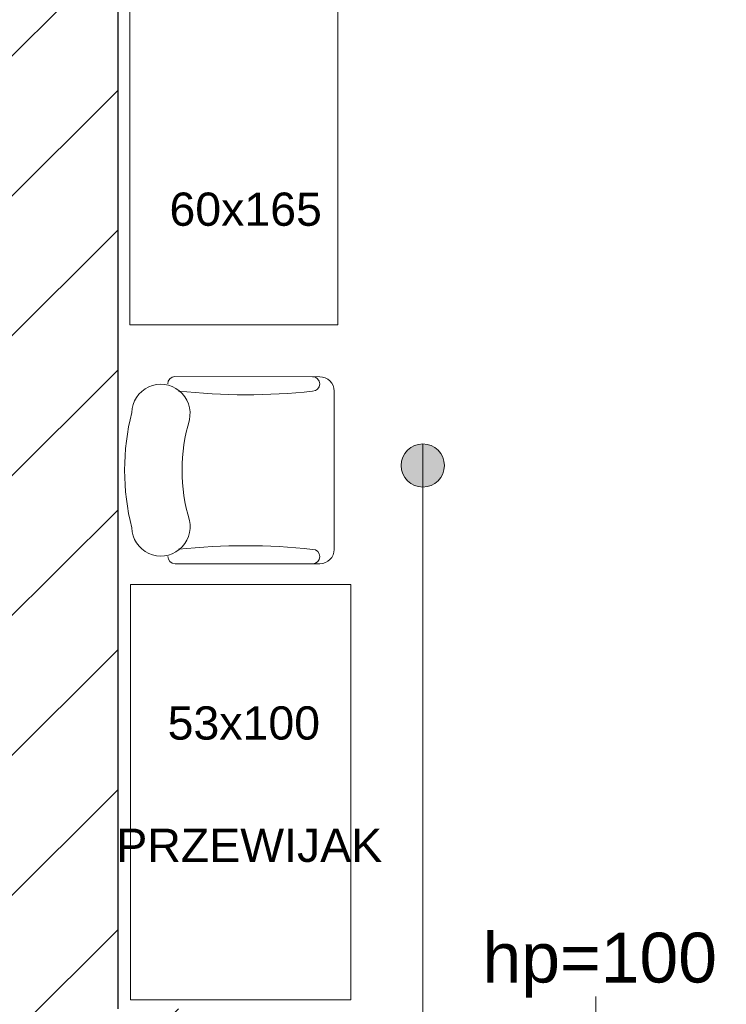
# Model space of a CAD drawing. Header units: millimetres. Extents: x 26866 to 1024070, y -428191 to 408885.
# Tile 215 of 248: x 211570 to 213270, y 388553 to 390923. Entities that reach past the tile are written whole.
import ezdxf

# ---------------------------------------------------------------- set-up
doc = ezdxf.new("R2010")
doc.units = ezdxf.units.MM
doc.header["$LTSCALE"] = 2
for name, color, linetype, lineweight in [('0_OPIS', 7, 'Continuous', 13), ('3DPLAN_A_TABELKA POMIESZCZEŃ', 7, 'Continuous', 0), ('A_STOL_OPIS', 55, 'Continuous', 5), ('A_ZESTAWIENIE STOLARKI', 3, 'Continuous', 15), ('AW_MEB_KUCH', 23, 'Continuous', 0), ('AW_WYM_WEW', 9, 'Continuous', 0), ('Opisy', 7, 'Continuous', 13)]:
    doc.layers.add(name, color=color, linetype=linetype, lineweight=lineweight)
for name, color, linetype in [('3DPLAN_A_KRESKOWANIE 1', 253, 'Continuous'), ('3DPLAN_A_OPIS', 8, 'Continuous'), ('3DPLAN_K_NOŚNA', 7, 'Continuous')]:
    doc.layers.add(name, color=color, linetype=linetype)
doc.styles.add('ARIAL', font='arial.ttf')
doc.styles.add('TABEL1', font='txt')
pattern_1 = [(45, (23044.838, -26883.88), (-16.83798, 16.83798), [])]

# ---------------------------------------------------------------- blocks, each defined once
blk = doc.blocks.new('sillon 1')
for p, q in [((-0.3048, -0.1525), (-0.3048, -0.1525)), ((0.3048, -0.1523), (0.3048, -0.1523)), ((-0.3305, -0.6887), (-0.3302, -0.1779)), ((0.3302, -0.1777), (0.3299, -0.6886)), ((0.2791, -0.7394), (-0.2797, -0.7395))]:
    blk.add_line(p, q)
for centre, radius, start, end in [((0.0002, -0.8255), 0.8255, 75.7655, 104.2656), ((-0.2003, -0.1283), 0.1029, 91.5852, 282.6959), ((0.2004, -0.1282), 0.1029, 257.3352, 88.4459), ((-0.3048, -0.1779), 0.0254, 90.0156, 180.0156), ((0.3048, -0.1777), 0.0254, 0.0156, 90.0156), ((-2.4547, -0.4252), 2.188, 353.7526, 6.1565), ((0.0002, -0.8382), 0.635, 73.7554, 106.2758), ((2.4544, -0.4285), 2.188, 173.7526, 186.1565), ((-0.3051, -0.6633), 0.0254, 180.0156, 0.0156), ((-0.2797, -0.6887), 0.0508, 180.0156, 270.0156), ((0.3045, -0.6632), 0.0254, 180.0156, 0.0156), ((0.2791, -0.6886), 0.0508, 270.0156, 0.0156)]:
    blk.add_arc(centre, radius, start, end)
blk = doc.blocks.new('kondygnacja -1')
at = {"layer": '3DPLAN_A_KRESKOWANIE 1'}
h = blk.add_hatch(dxfattribs=at)
h.set_pattern_fill('ANSI31', color=256, scale=7.5, style=0)
h.set_pattern_definition(pattern_1)
h.paths.add_polyline_path([(31677.49, -24430.84), (30214.87, -24430.84), (30214.87, -24470.84), (30429.61, -24470.84), (30429.61, -24477.84), (30447.61, -24477.84), (30447.61, -24818.84), (30476.61, -24818.84), (30476.61, -24470.84), (31012.61, -24470.84), (31012.61, -24478.84), (31079.61, -24478.84), (31079.61, -24470.84), (31638.61, -24470.84), (31638.61, -25036.84), (31079.61, -25036.84), (31079.61, -25028.84), (31012.61, -25028.84), (31012.61, -25036.84), (30611.38, -25036.84), (30611.38, -25072.84), (31023.61, -25072.84), (31034.61, -25082.84), (31034.61, -25330.84), (31023.61, -25340.84), (30831.4, -25340.84, -0.038531), (30832.58, -25356.18), (30832.58, -25371.84), (31079.61, -25371.84), (31079.61, -25072.84), (31638.61, -25072.84), (31638.61, -25943.84), (30832.58, -25943.84), (30832.58, -26009.84), (31677.49, -26009.84)])
h.paths.add_polyline_path([(30682.61, -26009.84), (30832.58, -26009.84), (30832.58, -25943.84), (30760.61, -25943.84), (30760.61, -25454.67), (30735.61, -25464.58), (30735.61, -25943.84), (30682.61, -25943.84)])
h.paths.add_polyline_path([(30679.61, -25371.84), (30735.61, -25371.84), (30735.61, -25464.58), (30760.61, -25454.67), (30760.61, -25371.84), (30832.58, -25371.84), (30832.58, -25356.18, 0.038531), (30831.4, -25340.84), (30679.61, -25340.84)])
h.paths.add_polyline_path([(30355.83, -25371.84), (30425.61, -25371.84), (30425.61, -25379.84), (30463.61, -25379.84), (30463.61, -25424.74), (30471.61, -25424.74), (30471.61, -25395.84), (30533.61, -25395.84), (30533.61, -25371.84), (30576.61, -25371.84), (30576.61, -25341.84), (30472.61, -25341.84), (30472.61, -25326.84), (30427.61, -25326.84), (30427.61, -25341.84), (30355.83, -25341.84)])
h.paths.add_polyline_path([(30456.61, -25936.84), (30425.61, -25936.84), (30425.61, -25945.84), (30380.61, -25945.84), (30380.61, -26009.84), (30512.61, -26009.84), (30512.61, -25943.84), (30466.61, -25943.84), (30466.61, -25712.84), (30456.61, -25712.84)])
h.paths.add_polyline_path([(28888.61, -25941.84), (28888.61, -26009.84), (29013.61, -26009.84), (29013.61, -25941.84)])
h.paths.add_polyline_path([(28591.17, -26009.84), (28591.17, -25944.84), (28547.61, -25944.84), (28547.61, -26009.84)])
h.paths.add_polyline_path([(28624.61, -25870.53), (28654.8, -25870.53), (28654.8, -25924.53), (28624.61, -25924.53), (28624.61, -25944.84), (28591.17, -25944.84), (28591.17, -26009.84), (28713.61, -26009.84), (28713.61, -25941.84), (28672.61, -25941.84), (28672.61, -25932.84), (28657.61, -25932.84), (28657.61, -25716.84), (28624.61, -25716.84)])
h.paths.add_polyline_path([(28372.61, -25944.84), (28328.61, -25944.84), (28328.61, -25907.84), (28282.61, -25907.84), (28282.61, -25944.84), (28248.61, -25944.84), (28248.61, -26009.84), (28372.61, -26009.84)])
h.paths.add_polyline_path([(28092.61, -25563.84), (28054.61, -25563.84), (28054.61, -25383.84), (28067.6, -25383.84), (28067.61, -25375.84), (28340.61, -25375.84), (28340.61, -25341.84), (28070.61, -25341.84), (28070.61, -25332.84), (28030.61, -25332.84), (28030.61, -25395.6), (28048.71, -25395.6), (28048.71, -25449.6), (28030.61, -25449.6), (28030.61, -26009.84), (28073.61, -26009.84), (28073.61, -25944.84), (28054.61, -25944.84), (28054.61, -25668.84), (28092.61, -25668.84)])
h.paths.add_polyline_path([(27949.61, -25495.75), (27949.61, -25507.75), (27983.29, -25507.75), (27983.29, -25521.75), (27949.61, -25521.75), (27949.61, -25531.84), (27999.61, -25531.84), (27999.61, -25934.84), (27982.61, -25934.84), (27982.61, -25942.84), (27947.61, -25942.84), (27947.61, -26009.84), (28026.62, -26009.84), (28026.62, -25449.6), (27999.61, -25449.6), (27999.61, -25463.84), (27949.61, -25463.84), (27949.61, -25481.75), (27983.29, -25481.75), (27983.29, -25495.75)])
h.paths.add_polyline_path([(27982.61, -25361.84), (27952.61, -25361.84), (27952.61, -25332.84), (28026.62, -25332.84), (28026.62, -25395.6), (27999.61, -25395.6), (27999.61, -25377.84), (27982.61, -25377.84)])
h.paths.add_polyline_path([(26818.61, -25892.84), (26781.49, -25892.84), (26781.49, -26009.84), (26894.54, -26009.84), (26894.54, -25942.84), (26830.61, -25942.84), (26830.61, -25930.84), (26818.61, -25930.84)])
h.paths.add_polyline_path([(26894.54, -26009.84), (27115.94, -26009.84), (27115.94, -25942.84), (26894.54, -25942.84)])
h.paths.add_polyline_path([(27115.94, -25942.84), (27115.94, -26009.84), (27466.61, -26009.84), (27466.61, -25942.84), (27427.61, -25942.84), (27427.61, -25933.84), (27384.61, -25933.84), (27384.61, -25942.84)])
h.paths.add_polyline_path([(27641.61, -25942.84), (27641.61, -26009.84), (27802.61, -26009.84), (27802.61, -25942.84)])
h.paths.add_polyline_path([(30621.1, -25040.47), (30688.37, -25040.47), (30688.37, -25072.87), (30621.1, -25072.87)], flags=24)
h = blk.add_hatch(dxfattribs=at)
h.set_pattern_fill('ANSI31', color=256, scale=7.5, style=0)
h.set_pattern_definition(pattern_1)
h.paths.add_polyline_path([(29010.61, -24430.84), (28888.61, -24430.84), (28888.61, -24472.84), (29010.61, -24472.84)])
h.paths.add_polyline_path([(29275.57, -25037.84), (29257.61, -25037.84), (29257.61, -24471.84), (29273.61, -24471.84), (29273.61, -24468.84), (29303.61, -24468.84), (29303.61, -24430.84), (29185.61, -24430.84), (29185.61, -24471.84), (29228.61, -24471.84), (29228.61, -25049.84), (29175.02, -25049.84), (29175.02, -25053.06, 0.060091), (29177.89, -25076.84), (29272.38, -25076.84)])
h.paths.add_polyline_path([(29273.61, -25072.84), (29380.61, -25072.84), (29380.61, -25037.84), (29275.57, -25037.84), (29272.38, -25076.84), (29273.61, -25076.84)])
h.paths.add_polyline_path([(29498.61, -25037.84), (29480.61, -25037.84), (29480.61, -25072.84), (29708.61, -25072.84), (29708.61, -25039.85), (29536.61, -25039.85), (29536.61, -24939.85), (29498.61, -24939.85)])
h.paths.add_polyline_path([(29566.61, -24430.84), (29473.61, -24430.84), (29473.61, -24468.84), (29498.61, -24468.84), (29498.61, -24727.87), (29524.78, -24727.87), (29524.78, -24781.87), (29498.61, -24781.87), (29498.61, -24826.85), (29536.61, -24826.85), (29536.61, -24470.85), (29566.61, -24470.85)])
h.paths.add_polyline_path([(29736.61, -24430.84), (29736.61, -24470.85), (29828.61, -24470.85), (29828.61, -24472.85), (29873.61, -24472.85), (29873.61, -24470.85), (30016.87, -24470.85), (30016.87, -24430.84)])
h.paths.add_polyline_path([(30016.87, -24470.85), (30112.84, -24470.85), (30112.84, -24430.84), (30016.87, -24430.84)])
h.paths.add_polyline_path([(29864.61, -25141.84), (29835.61, -25141.84), (29835.61, -25153.06), (29864.61, -25153.06)])
h.paths.add_polyline_path([(29864.61, -25087.84), (29880.61, -25069.84), (30213.45, -25069.84, 0.042168), (30214.87, -25053.06), (30214.87, -25041.84), (30178.61, -25041.84), (30178.61, -24470.84), (30214.87, -24470.84), (30214.87, -24430.84), (30112.84, -24430.84), (30112.84, -24470.85), (30115.61, -24470.85), (30115.61, -24477.85), (30159.61, -24477.85), (30159.61, -25039.85), (29899.61, -25039.85), (29899.61, -25026.85), (29826.61, -25026.85), (29826.61, -25039.85), (29803.61, -25039.85), (29803.61, -25072.84), (29819.61, -25072.84), (29835.61, -25088.84), (29835.61, -25153.06), (29864.61, -25153.06)])
h.paths.add_polyline_path([(29463.61, -25369.84), (29509.61, -25369.84), (29509.61, -25408.84), (29538.61, -25408.84), (29538.61, -25366.84), (29765.61, -25366.84), (29765.61, -25448.84), (29937.61, -25448.84), (29937.61, -25366.84), (30091.06, -25366.84), (30091.06, -25356.18, -0.035999), (30092.09, -25341.84), (29880.61, -25341.84), (29864.61, -25325.84), (29864.61, -25261.84), (29835.61, -25261.84), (29835.61, -25325.84), (29819.61, -25341.84), (29463.61, -25341.84)])
h.paths.add_polyline_path([(30252.83, -25342.15), (30252.83, -25341.84), (30092.09, -25341.84, 0.035999), (30091.06, -25356.18), (30091.06, -25366.84), (30152.61, -25366.84), (30152.61, -25937.84), (30091.06, -25937.84), (30091.06, -26009.84), (30210.61, -26009.84), (30210.61, -25945.84), (30180.61, -25945.84), (30180.61, -25371.84), (30252.83, -25371.84), (30252.83, -25350.58), (30252.33, -25350.58), (30252.33, -25342.15)])
h.paths.add_polyline_path([(30081.99, -25665.13), (30231.69, -25665.13), (30231.69, -25700.22), (30081.99, -25700.22)], flags=9)
h.paths.add_polyline_path([(29875.61, -25931.84), (29829.61, -25931.84), (29829.61, -25937.84), (29781.61, -25937.84), (29781.61, -26009.84), (29917.61, -26009.84), (29917.61, -25937.84), (29875.61, -25937.84)])
h.paths.add_polyline_path([(29611.61, -26009.84), (29611.61, -25937.84), (29538.61, -25937.84), (29538.61, -25683.8), (29507.61, -25683.8), (29507.61, -25943.84), (29482.61, -25943.84), (29482.61, -26009.84)])
h.paths.add_polyline_path([(29282.81, -25653.75), (29568.72, -25653.75), (29568.72, -25738.67), (29282.81, -25738.67)], flags=9)
h.paths.add_polyline_path([(29479.61, -25623.84), (29507.61, -25623.84), (29507.61, -25683.8), (29538.61, -25683.8), (29538.61, -25498.84), (29509.61, -25498.84), (29509.61, -25608.84), (29479.61, -25608.84)])
h.paths.add_polyline_path([(29389.61, -25608.84), (29262.17, -25608.84), (29262.17, -25623.84), (29389.61, -25623.84)])
h.paths.add_polyline_path([(29312.61, -25943.84), (29275.61, -25943.84), (29275.61, -25936.84), (29262.17, -25936.84), (29262.17, -26009.84), (29312.61, -26009.84)])
h.paths.add_polyline_path([(29188.61, -26009.84), (29262.17, -26009.84), (29262.17, -25936.84), (29256.61, -25936.84), (29256.61, -25683.8), (29227.61, -25683.8), (29227.61, -25941.84), (29188.61, -25941.84)])
h.paths.add_polyline_path([(29227.61, -25683.8), (29256.61, -25683.8), (29256.61, -25623.84), (29262.17, -25623.84), (29262.17, -25608.84), (29259.61, -25608.84), (29259.61, -25369.84), (29262.17, -25369.84), (29262.17, -25356.18, 0.056395), (29259.64, -25333.84), (29224.61, -25333.84), (29224.61, -25341.84), (29157.61, -25341.84), (29157.61, -25371.84), (29227.61, -25371.84)])
h.paths.add_polyline_path([(29373.61, -25341.84), (29270.61, -25341.84), (29270.61, -25333.84), (29259.64, -25333.84, -0.056395), (29262.17, -25356.18), (29262.17, -25369.84), (29373.61, -25369.84)])
h.paths.add_polyline_path([(30170.11, -24767), (30186.53, -24767), (30186.53, -24787), (30170.11, -24787)], flags=24)
h.paths.add_polyline_path([(29566.12, -25338.58), (29633.39, -25338.58), (29633.39, -25370.98), (29566.12, -25370.98)], flags=24)
h.paths.add_polyline_path([(29957.21, -25338.58), (30024.48, -25338.58), (30024.48, -25370.98), (29957.21, -25370.98)], flags=24)
h.paths.add_polyline_path([(30179.86, -25902.33), (30243.82, -25902.33), (30243.82, -25910.46), (30179.86, -25910.46)], flags=24)
at = {"layer": 'Opisy', "ltscale": 0.5}
h = blk.add_hatch(color=256, dxfattribs=at)
h.dxf.hatch_style = 1
h.paths.add_polyline_path([(30252.44, -25819.99), (30252.44, -25810.09, 0.73336)])
h.paths.add_polyline_path([(30252.44, -25810.09), (30252.44, -25819.99, 0.076465), (30254, -25820.23, 1.165591)])
at = {"layer": '3DPLAN_A_TABELKA POMIESZCZEŃ', "ltscale": 0.5}
blk.add_line((30254, -26148.1), (30254, -25809.85), dxfattribs=at)
at = {"layer": '3DPLAN_K_NOŚNA'}
blk.add_line((30180.61, -25561.84), (30180.61, -25945.84), dxfattribs=at)
at = {"layer": 'A_STOL_OPIS'}
blk.add_line((30295.61, -26037.19), (30295.61, -25942.84), dxfattribs=at)
at = {"layer": 'AW_MEB_KUCH', "ltscale": 0.1}
for points in [[(30233.56, -25781.19), (30183.56, -25781.19), (30183.56, -25616.48), (30233.56, -25616.48)], [(30236.68, -25843.65), (30236.68, -25943.65), (30183.68, -25943.65), (30183.68, -25843.65)]]:
    blk.add_lwpolyline(points, close=True, dxfattribs=at)
at = {"layer": 'Opisy', "ltscale": 0.5}
blk.add_circle((30254, -25815.04), 5.19, dxfattribs=at)
at = {"layer": 'AW_WYM_WEW', "ltscale": 0.5, "xscale": 68.17499999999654, "yscale": 68.17499999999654, "zscale": 68.17499999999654, "rotation": 90.00000000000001}
blk.add_blockref('sillon 1', (30182.27, -25816.16), dxfattribs=at)
at = {"layer": '3DPLAN_A_OPIS', "color": 1, "lineweight": 30, "style": 'ARIAL'}
for tag, p in [('PRZESUNIĘCIE_WEJŚCIA', (27655.16, -24535.33)), ('WYŁĄCZONE', (27007.18, -24723.98)), ('Z_OPRACOWANIA', (26996.84, -24746.42)), ('WYŁĄCZONE', (30803.05, -24760.87)), ('Z_OPRACOWANIA', (30792.71, -24783.3)), ('WYŁĄCZONE', (28894.9, -24826.59)), ('Z_OPRACOWANIA', (28884.56, -24849.03)), ('POWIĘKSZENIE_WEJŚCIA', (28313.68, -25144.41)), ('POWIĘKSZENIE_WEJŚCIA', (29600.62, -25191.36)), ('POWIĘKSZENIE_WEJŚCIA', (28011.45, -25235.42)), ('WYŁĄCZONE', (29754.42, -25678.17)), ('Z_OPRACOWANIA', (29744.08, -25700.6)), ('WYJŚCIE_EWAKUACYJNE', (27763.79, -26106.07))]:
    blk.add_attdef(tag, p, '', height=12, dxfattribs=at)
at = {"layer": '3DPLAN_A_OPIS', "color": 0, "lineweight": 30, "style": 'ARIAL'}
for tag, p in [('UGUL_1', (29350.3, -24586.01)), ('UGUL_2', (29622.92, -24586.01)), ('UGUL_3', (29833.15, -24586.01))]:
    blk.add_attdef(tag, p, '', height=12, dxfattribs=at)
at = {"layer": '3DPLAN_A_TABELKA POMIESZCZEŃ', "ltscale": 0.5, "style": 'ARIAL'}
for tag, p in [('KURTYNA', (27861.91, -26064.85)), ('POWIETRZNA', (27861.91, -26084.56))]:
    blk.add_attdef(tag, p, '', height=12, dxfattribs=at)
at = {"layer": 'A_ZESTAWIENIE STOLARKI', "ltscale": 0.2, "insert": (30260.11, -25927.5), "char_height": 12, "attachment_point": 1, "style": 'TABEL1'}
blk.add_mtext_dynamic_manual_height_columns('\\pxqc;{\\fArial|b0|i0|c238|p34;hp=100}', width=72.9007, gutter_width=100, heights=[0], dxfattribs=at)
at = {"layer": 'Opisy', "ltscale": 0.5, "char_height": 8, "width": 74.3914, "attachment_point": 1, "style": 'ARIAL'}
for s, insert in [('\\pxqc;60x165', (30174.2, -25749.33)), ('\\pxqc;53x100', (30173.76, -25873.02)), ('\\pxqc;PRZEWIJAK', (30175.07, -25902.46))]:
    blk.add_mtext(s, dxfattribs=dict(at, insert=insert))

msp = doc.modelspace()

# ---------------------------------------------------------------- block references
at = {"layer": '0_OPIS', "xscale": 10, "yscale": 10, "zscale": 10}
msp.add_blockref('kondygnacja -1', (-90000, 648000), dxfattribs=at)

doc.saveas('drawing.dxf')
